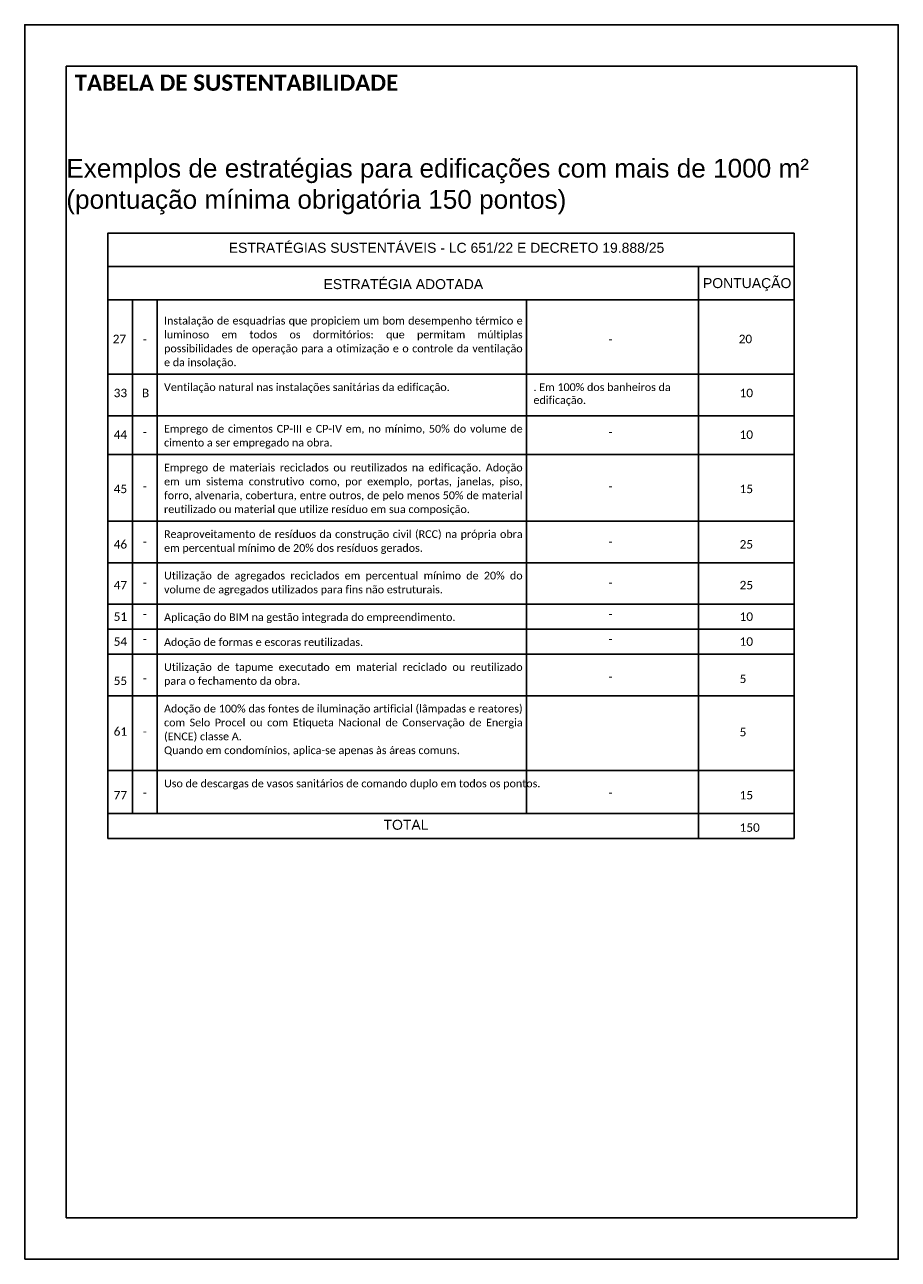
# Model space of a CAD drawing. Header units: millimetres. Extents: x -111 to 66, y -121 to 191.
# Tile 1 of 43: x -111 to -90, y -118 to -88. Entities that reach past the tile are written whole.
import ezdxf
from ezdxf.enums import TextEntityAlignment as Align

# ---------------------------------------------------------------- set-up
doc = ezdxf.new("R2010")
doc.units = ezdxf.units.MM
doc.layers.add('Cotas', color=1, linetype='Continuous')
doc.layers.add('Texto', color=1, linetype='Continuous')
doc.styles.add('Arial', font='arial.ttf')
doc.styles.add('ROMANS', font='romans')

msp = doc.modelspace()

# ---------------------------------------------------------------- linework, layer by layer
at = {"color": 5}
msp.add_lwpolyline([(-109.9507, -116.6754), (-90.9507, -116.6754), (-90.9507, -88.9754), (-109.9507, -88.9754)], close=True, dxfattribs=at)
at = {"layer": 'Cotas'}
msp.add_lwpolyline([(-110.9507, -117.6754), (-89.9507, -117.6754), (-89.9507, -87.9754), (-110.9507, -87.9754)], close=True, dxfattribs=at)
at = {"layer": 'Texto'}
for p, q in [((-108.9565, -93.7921), (-92.4565, -93.7921)), ((-94.7565, -93.7921), (-94.7565, -107.5504)), ((-108.9565, -94.5921), (-92.4565, -94.5921)), ((-108.3615, -94.5921), (-108.3615, -106.9504)), ((-107.7665, -94.5921), (-107.7665, -106.9504)), ((-98.8868, -94.5921), (-98.8868, -106.9504)), ((-108.9565, -96.3847), (-92.4565, -96.3847)), ((-108.9565, -97.3847), (-92.4565, -97.3847)), ((-108.9565, -97.3847), (-92.4565, -97.3847)), ((-108.9565, -98.3187), (-92.4565, -98.3187)), ((-108.9565, -99.9187), (-92.4565, -99.9187)), ((-108.9565, -100.9171), (-92.4565, -100.9171)), ((-108.9565, -101.9171), (-92.4565, -101.9171)), ((-108.9565, -101.9171), (-92.4565, -101.9171)), ((-108.9565, -102.5171), (-92.4565, -102.5171)), ((-108.9565, -103.1171), (-92.4565, -103.1171)), ((-108.9565, -104.1171), (-92.4565, -104.1171)), ((-108.9565, -104.1171), (-92.4565, -104.1171)), ((-108.9565, -105.9171), (-92.4565, -105.9171)), ((-108.9565, -105.9171), (-92.4565, -105.9171)), ((-108.9565, -106.9504), (-92.4565, -106.9504)), ((-108.9565, -106.9504), (-92.4565, -106.9504)), ((-108.9565, -107.5504), (-92.4565, -107.5504))]:
    msp.add_line(p, q, dxfattribs=at)
msp.add_lwpolyline([(-108.9565, -107.5504), (-92.4565, -107.5504), (-92.4565, -92.9921), (-108.9565, -92.9921)], close=True, dxfattribs=at)

# ---------------------------------------------------------------- texts
at = {"layer": 'Texto', "style": 'Arial'}
for s, p in [('ESTRATÉGIAS SUSTENTÁVEIS - LC 651/22 E DECRETO 19.888/25 ', (-106.0463, -93.2225)), ('ESTRATÉGIA ADOTADA', (-103.7675, -94.0961)), ('PONTUAÇÃO', (-94.6453, -94.0719)), ('TOTAL', (-102.3251, -107.1024))]:
    msp.add_text(s, height=0.24, dxfattribs=at).set_placement(p, align=Align.TOP_LEFT)
at = {"layer": 'Texto', "insert": (-109.7507, -89.1754), "char_height": 0.5605, "attachment_point": 1, "style": 'ROMANS'}
msp.add_mtext_dynamic_manual_height_columns('\\pxql;{\\H0.69442x;\\fCalibri|b1|i0|c0|p34;\\C2;TABELA DE SUSTENTABILIDADE}', width=15.359772, gutter_width=18.5445, heights=[41.236], dxfattribs=at).dxf.set("width", 19)
at = {"layer": 'Texto', "color": 2, "insert": (-109.9507, -91.2032), "char_height": 0.45, "attachment_point": 1, "style": 'ROMANS'}
msp.add_mtext_dynamic_manual_height_columns('\\pxql;{\\f@Arial Unicode MS|b0|i0|c0|p34;Exemplos de estratégias para edificações com mais de 1000 m²\\P(pontuação mínima obrigatória 150 pontos) }', width=18.04345, gutter_width=15, heights=[5.0094], dxfattribs=at).dxf.set("width", 19)
at = {"layer": 'Texto', "char_height": 0.22275, "attachment_point": 1, "style": 'Arial'}
for s, width, insert in [('\\pxa0.66667,sm1.0792,qj;{\\fCalibri|b0|i0|c0|p34;\\H0.83333x;Instalação de esquadrias que propiciem um bom desempenho térmico e luminoso em todos os dormitórios: que permitam múltiplas possibilidades de operação para a otimização e o controle da ventilação e da insolação.}', 8.594117, (-107.601, -95.0028)), ('{\\fCalibri|b0|i0|c0|p34;\\H0.91669x;27}', 13, (-108.835, -95.433)), ('{\\fCalibri|b0|i0|c0|p34;\\H0.91669x;-}', 13, (-108.1136, -95.4454)), ('{\\fCalibri|b0|i0|c0|p34;\\H0.91669x;-}', 13, (-96.9206, -95.4454)), ('{\\fCalibri|b0|i0|c0|p34;\\H0.91669x;20}', 13, (-93.7871, -95.433)), ('{\\fCalibri|b0|i0|c0|p34;\\H0.91669x;33}', 13, (-108.8118, -96.7324)), ('{\\fCalibri|b0|i0|c0|p34;\\H0.91669x;B}', 13, (-108.1324, -96.7324)), ('{\\fCalibri|b0|i0|c0|p34;\\H0.83333x;Ventilação natural nas instalações sanitárias da edificação.}', 8.594117, (-107.601, -96.6028)), ('{\\fCalibri|b0|i0|c0|p34;\\H0.83333x;. Em 100% dos banheiros da edificação.}', 3.664941, (-98.7213, -96.6028)), ('{\\fCalibri|b0|i0|c0|p34;\\H0.91669x;10}', 13, (-93.7647, -96.7324)), ('\\pxa0.66667,sm1.0792,qj;{\\fCalibri|b0|i0|c0|p34;\\H0.83333x;Emprego de cimentos CP-III e CP-IV em, no mínimo, 50% do volume de cimento a ser empregado na obra.}', 8.594117, (-107.601, -97.6028)), ('{\\fCalibri|b0|i0|c0|p34;\\H0.91669x;44}', 13, (-108.8118, -97.7345)), ('{\\fCalibri|b0|i0|c0|p34;\\H0.91669x;-}', 13, (-108.1136, -97.6738)), ('{\\fCalibri|b0|i0|c0|p34;\\H0.91669x;-}', 13, (-96.9206, -97.6738)), ('{\\fCalibri|b0|i0|c0|p34;\\H0.91669x;10}', 13, (-93.7647, -97.7345)), ('\\pxa0.66667,sm1.0792,qj;{\\fCalibri|b0|i0|c0|p34;\\H0.83333x;Emprego de materiais reciclados ou reutilizados na edificação. Adoção em um sistema construtivo como, por exemplo, portas, janelas, piso, forro, alvenaria, cobertura, entre outros, de pelo menos 50% de material reutilizado ou material que utilize resíduo em sua composição.}', 8.594117, (-107.601, -98.5369)), ('{\\fCalibri|b0|i0|c0|p34;\\H0.91669x;45}', 13, (-108.8118, -99.0401)), ('{\\fCalibri|b0|i0|c0|p34;\\H0.91669x;-}', 13, (-108.1136, -98.9795)), ('{\\fCalibri|b0|i0|c0|p34;\\H0.91669x;-}', 13, (-96.9206, -98.9795)), ('{\\fCalibri|b0|i0|c0|p34;\\H0.91669x;15}', 13, (-93.7647, -99.0401)), ('{\\fCalibri|b0|i0|c0|p34;\\H0.91669x;46}', 13, (-108.8118, -100.3735)), ('\\pxa0.66667,sm1.0792,qj;{\\fCalibri|b0|i0|c0|p34;\\H0.83333x;Reaproveitamento de resíduos da construção civil (RCC) na própria obra em percentual mínimo de 20% dos resíduos gerados.}', 8.594117, (-107.601, -100.1369)), ('{\\fCalibri|b0|i0|c0|p34;\\H0.91669x;25}', 13, (-93.7647, -100.3735)), ('{\\fCalibri|b0|i0|c0|p34;\\H0.91669x;-}', 13, (-108.1136, -100.3128)), ('{\\fCalibri|b0|i0|c0|p34;\\H0.91669x;-}', 13, (-96.9206, -100.3128)), ('\\pxa0.66667,sm1.0792,qj;{\\fCalibri|b0|i0|c0|p34;\\H0.83333x;Utilização de agregados reciclados em percentual mínimo de 20% do volume de agregados utilizados para fins não estruturais.}', 8.594117, (-107.601, -101.1352)), ('{\\fCalibri|b0|i0|c0|p34;\\H0.91669x;47}', 13, (-108.8118, -101.3552)), ('{\\fCalibri|b0|i0|c0|p34;\\H0.91669x;-}', 13, (-108.1136, -101.2945)), ('{\\fCalibri|b0|i0|c0|p34;\\H0.91669x;-}', 13, (-96.9206, -101.2945)), ('{\\fCalibri|b0|i0|c0|p34;\\H0.91669x;25}', 13, (-93.7647, -101.3552)), ('{\\fCalibri|b0|i0|c0|p34;\\H0.91669x;51}', 13, (-108.8118, -102.1128)), ('\\pxa0.66667,sm1.0792,qj;{\\fCalibri|b0|i0|c0|p34;\\H0.83333x;Aplicação do BIM na gestão integrada do empreendimento.}', 8.594117, (-107.601, -102.1352)), ('{\\fCalibri|b0|i0|c0|p34;\\H0.91669x;10}', 13, (-93.7647, -102.1128)), ('{\\fCalibri|b0|i0|c0|p34;\\H0.91669x;-}', 13, (-108.1136, -102.0521)), ('{\\fCalibri|b0|i0|c0|p34;\\H0.91669x;-}', 13, (-96.9206, -102.0521)), ('{\\fCalibri|b0|i0|c0|p34;\\H0.91669x;54}', 13, (-108.8118, -102.7128)), ('\\pxa0.66667,sm1.0792,qj;{\\fCalibri|b0|i0|c0|p34;\\H0.83333x;Adoção de formas e escoras reutilizadas. }', 8.594117, (-107.601, -102.7352)), ('{\\fCalibri|b0|i0|c0|p34;\\H0.91669x;10}', 13, (-93.7647, -102.7128)), ('{\\fCalibri|b0|i0|c0|p34;\\H0.91669x;-}', 13, (-108.1136, -102.6521)), ('{\\fCalibri|b0|i0|c0|p34;\\H0.91669x;-}', 13, (-96.9206, -102.6521)), ('\\pxa0.66667,sm1.0792,qj;{\\fCalibri|b0|i0|c0|p34;\\H0.83333x;Utilização de tapume executado em material reciclado ou reutilizado para o fechamento da obra.}', 8.594117, (-107.601, -103.3352)), ('{\\fCalibri|b0|i0|c0|p34;\\H0.91669x;5}', 13, (-93.7647, -103.6084)), ('{\\fCalibri|b0|i0|c0|p34;\\H0.91669x;55}', 13, (-108.8118, -103.6558)), ('{\\fCalibri|b0|i0|c0|p34;\\H0.91669x;-}', 13, (-108.1136, -103.5951)), ('{\\fCalibri|b0|i0|c0|p34;\\H0.91669x;-}', 13, (-96.9206, -103.56)), ('\\pxa0.66667,sm1.0792,qj;{\\fCalibri|b0|i0|c0|p34;\\H0.83333x;Adoção de 100% das fontes de iluminação artificial (lâmpadas e reatores) com Selo Procel ou com Etiqueta Nacional de Conservação de Energia (ENCE) classe A. ^JQuando em condomínios, aplica-se apenas às áreas comuns.}', 8.594117, (-107.601, -104.3352)), ('{\\fCalibri|b0|i0|c0|p34;\\H0.91669x;61}', 13, (-108.8118, -104.8755)), ('{\\fCalibri|b0|i0|c0|p34;\\H0.91669x;-}', 13, (-108.1136, -104.8764)), ('{\\fCalibri|b0|i0|c0|p34;\\H0.91669x;5}', 13, (-93.7647, -104.8897)), ('\\pxa0.66667,sm1.0792,qj;{\\fCalibri|b0|i0|c0|p34;\\H0.83333x;Uso de descargas de vasos sanitários de comando duplo em todos os pontos.}', 8.594117, (-107.601, -106.1352)), ('{\\fCalibri|b0|i0|c0|p34;\\H0.91669x;77}', 13, (-108.8118, -106.4067)), ('{\\fCalibri|b0|i0|c0|p34;\\H0.91669x;-}', 13, (-108.1136, -106.3461)), ('{\\fCalibri|b0|i0|c0|p34;\\H0.91669x;-}', 13, (-96.9206, -106.3461)), ('{\\fCalibri|b0|i0|c0|p34;\\H0.91669x;15}', 13, (-93.7647, -106.4067)), ('{\\fCalibri|b0|i0|c0|p34;\\H0.91669x;150}', 13, (-93.7647, -107.1869))]:
    msp.add_mtext_dynamic_manual_height_columns(s, width=width, gutter_width=15, heights=[0], dxfattribs=dict(at, insert=insert))

doc.saveas('drawing.dxf')
